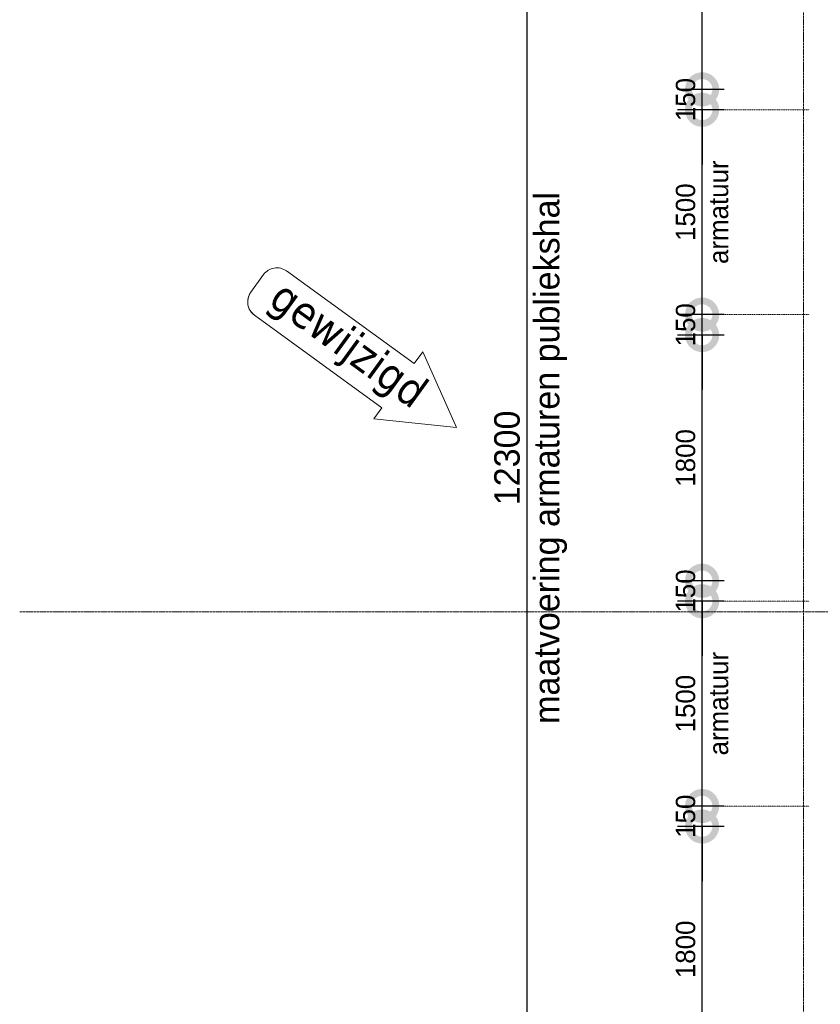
# Model space of a CAD drawing. Header units: millimetres. Extents: x 3625 to 171676, y -65096 to 217166.
# Tile 172 of 256: x 45331 to 51195, y 5453 to 12665. Entities that reach past the tile are written whole.
import ezdxf

# ---------------------------------------------------------------- set-up
doc = ezdxf.new("R2010")
doc.units = ezdxf.units.MM
doc.linetypes.add('gestippeld-fijn', pattern=[3, 1.5, -1.5])
doc.linetypes.add('stramien', pattern=[22.224999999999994, 12.7, -3.174999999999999, 3.174999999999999, -3.174999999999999])
for name, color, linetype, lineweight in [('A-ANNO-DIMS', 1, 'Continuous', 18), ('A-ANNO-NOTE', 2, 'Continuous', 18), ('A-DETL', 5, 'Continuous', 13), ('S-GRID', 1, 'Continuous', 18)]:
    doc.layers.add(name, color=color, linetype=linetype, lineweight=lineweight)
doc.styles.add('Frutiger_2', font='txt', dxfattribs={"height": 141.7945544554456})
doc.styles.add('Frutiger_3', font='txt', dxfattribs={"height": 186.5717821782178})
doc.styles.add('Tahoma_2', font='TAHOMA.TTF', dxfattribs={"height": 2.380401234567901})
doc.dimstyles.new('00_KU_2_0mm_-_bol', dxfattribs={"dimscale": 304.8, "dimtxt": 200, "dimasz": 1.312335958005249, "dimexe": 0.5905511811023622, "dimexo": 0.0625, "dimgap": 0.1640419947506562, "dimtad": 1, "dimdec": 0, "dimzin": 0, "dimdsep": 46, "dimtxsty": 'Frutiger_2', "dimblk1": 'DOTSMALL', "dimblk2": 'DOTSMALL', "dimsah": 1, "dimcen": 0.09, "dimdle": 0.5905511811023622, "dimazin": 0, "dimtfac": 1, "dimtdec": 0, "dimtix": 1, "dimtmove": 0, "dimatfit": 3, "dimfxl": 0.5905511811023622, "dimfxlon": 1, "dimtvp": 1, "dimtolj": 1, "dimtzin": 0, "dimarcsym": 2})
doc.dimstyles.new('00_KU_2_5mm_-_pijl', dxfattribs={"dimscale": 304.8, "dimtxt": 250, "dimasz": 0.4921259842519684, "dimexe": 0.5905511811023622, "dimexo": 0.0625, "dimgap": 0.1640419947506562, "dimtad": 1, "dimdec": 0, "dimzin": 0, "dimdsep": 46, "dimtxsty": 'Frutiger_3', "dimsah": 1, "dimcen": 0.09, "dimdle": 0.5905511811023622, "dimazin": 0, "dimtfac": 1, "dimtdec": 0, "dimtix": 1, "dimtmove": 0, "dimatfit": 3, "dimfxl": 0.5905511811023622, "dimfxlon": 1, "dimtvp": 1, "dimtolj": 1, "dimtzin": 0, "dimarcsym": 2})

# ---------------------------------------------------------------- blocks, each defined once
blk = doc.blocks.new('_DotSmall')
at = {"color": 0, "linetype": 'ByBlock', "const_width": 0.5}
blk.add_lwpolyline([(-0.0625, 0, 1), (0.0625, 0, 1)], format="xyb", close=True, dxfattribs=at)
blk = doc.blocks.new('*D685')
at = {"layer": 'A-ANNO-DIMS', "color": 0, "lineweight": -2, "transparency": 16777216}
for p, q in [((74199.2270242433, -57074.05927595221), (74199.2270242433, -54914.05927595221)), ((74360.1770242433, -55094.05927595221), (74019.2270242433, -55094.05927595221)), ((74360.1770242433, -56894.05927595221), (74019.2270242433, -56894.05927595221))]:
    blk.add_line(p, q, dxfattribs=at)
at = {"layer": 'Defpoints', "color": 0, "transparency": 16777216}
for p in [(74199.2270242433, -55094.05927595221), (74379.2270242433, -55094.05927595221), (74379.2270242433, -56894.05927595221)]:
    blk.add_point(p, dxfattribs=at)
at = {"layer": 'A-ANNO-DIMS', "color": 0, "lineweight": -2, "transparency": 16777216, "xscale": 400, "yscale": 400, "zscale": 400}
for p, rotation in [((74199.2270242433, -55094.05927595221), 90), ((74199.2270242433, -56894.05927595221), 270)]:
    blk.add_blockref('_DotSmall', p, dxfattribs=dict(at, rotation=rotation))
at = {"layer": 'A-ANNO-DIMS', "color": 0, "transparency": 16777216, "insert": (74078.3297470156, -55994.0592759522), "char_height": 141.7945544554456, "attachment_point": 5, "rotation": 90, "style": 'Frutiger_2'}
blk.add_mtext('\\A1;1800', dxfattribs=at)
blk = doc.blocks.new('*D686')
at = {"layer": 'A-ANNO-DIMS', "color": 0, "lineweight": -2, "transparency": 16777216}
for p, q in [((74199.2270242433, -54944.05927595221), (74199.2270242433, -54544.05927595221)), ((74360.1770242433, -54944.05927595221), (74019.2270242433, -54944.05927595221)), ((74199.2270242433, -55094.05927595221), (74199.2270242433, -54944.05927595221)), ((74360.1770242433, -55094.05927595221), (74019.2270242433, -55094.05927595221)), ((74199.2270242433, -55094.05927595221), (74199.2270242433, -55494.05927595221))]:
    blk.add_line(p, q, dxfattribs=at)
at = {"layer": 'Defpoints', "color": 0, "transparency": 16777216}
for p in [(74199.2270242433, -54944.05927595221), (74379.2270242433, -54944.05927595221), (74379.2270242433, -55094.05927595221)]:
    blk.add_point(p, dxfattribs=at)
at = {"layer": 'A-ANNO-DIMS', "color": 0, "lineweight": -2, "transparency": 16777216, "xscale": 400, "yscale": 400, "zscale": 400}
for p, rotation in [((74199.2270242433, -54944.05927595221), 270), ((74199.2270242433, -55094.05927595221), 90)]:
    blk.add_blockref('_DotSmall', p, dxfattribs=dict(at, rotation=rotation))
at = {"layer": 'A-ANNO-DIMS', "color": 0, "transparency": 16777216, "insert": (74078.3297470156, -55019.0592759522), "char_height": 141.7945544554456, "attachment_point": 5, "rotation": 90, "style": 'Frutiger_2'}
blk.add_mtext('\\A1;150', dxfattribs=at)
blk = doc.blocks.new('*D687')
at = {"layer": 'A-ANNO-DIMS', "color": 0, "lineweight": -2, "transparency": 16777216}
for p, q in [((74199.2270242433, -55124.05927595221), (74199.2270242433, -53264.05927595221)), ((74360.1770242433, -53444.05927595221), (74019.2270242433, -53444.05927595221)), ((74360.1770242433, -54944.05927595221), (74019.2270242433, -54944.05927595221))]:
    blk.add_line(p, q, dxfattribs=at)
at = {"layer": 'Defpoints', "color": 0, "transparency": 16777216}
for p in [(74199.2270242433, -53444.05927595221), (74379.2270242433, -53444.05927595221), (74379.2270242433, -54944.05927595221)]:
    blk.add_point(p, dxfattribs=at)
at = {"layer": 'A-ANNO-DIMS', "color": 0, "lineweight": -2, "transparency": 16777216, "xscale": 400, "yscale": 400, "zscale": 400}
for p, rotation in [((74199.2270242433, -53444.05927595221), 90), ((74199.2270242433, -54944.05927595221), 270)]:
    blk.add_blockref('_DotSmall', p, dxfattribs=dict(at, rotation=rotation))
at = {"layer": 'A-ANNO-DIMS', "color": 0, "transparency": 16777216, "char_height": 141.7945544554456, "attachment_point": 5, "rotation": 90, "style": 'Frutiger_2'}
for s, insert in [('\\A1;armatuur', (74320.12430147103, -54194.0592759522)), ('\\A1;1500', (74078.3297470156, -54194.0592759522))]:
    blk.add_mtext(s, dxfattribs=dict(at, insert=insert))
blk = doc.blocks.new('*D688')
at = {"layer": 'A-ANNO-DIMS', "color": 0, "lineweight": -2, "transparency": 16777216}
for p, q in [((74199.2270242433, -53294.05927595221), (74199.2270242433, -52894.05927595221)), ((74360.1770242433, -53294.05927595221), (74019.2270242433, -53294.05927595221)), ((74199.2270242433, -53444.05927595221), (74199.2270242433, -53294.05927595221)), ((74360.1770242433, -53444.05927595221), (74019.2270242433, -53444.05927595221)), ((74199.2270242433, -53444.05927595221), (74199.2270242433, -53844.05927595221))]:
    blk.add_line(p, q, dxfattribs=at)
at = {"layer": 'Defpoints', "color": 0, "transparency": 16777216}
for p in [(74199.2270242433, -53294.05927595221), (74379.2270242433, -53294.05927595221), (74379.2270242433, -53444.05927595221)]:
    blk.add_point(p, dxfattribs=at)
at = {"layer": 'A-ANNO-DIMS', "color": 0, "lineweight": -2, "transparency": 16777216, "xscale": 400, "yscale": 400, "zscale": 400}
for p, rotation in [((74199.2270242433, -53294.05927595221), 270), ((74199.2270242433, -53444.05927595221), 90)]:
    blk.add_blockref('_DotSmall', p, dxfattribs=dict(at, rotation=rotation))
at = {"layer": 'A-ANNO-DIMS', "color": 0, "transparency": 16777216, "insert": (74078.3297470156, -53369.0592759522), "char_height": 141.7945544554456, "attachment_point": 5, "rotation": 90, "style": 'Frutiger_2'}
blk.add_mtext('\\A1;150', dxfattribs=at)
blk = doc.blocks.new('*D689')
at = {"layer": 'A-ANNO-DIMS', "color": 0, "lineweight": -2, "transparency": 16777216}
for p, q in [((74199.2270242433, -53474.05927595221), (74199.2270242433, -51314.05927595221)), ((74360.1770242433, -51494.05927595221), (74019.2270242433, -51494.05927595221)), ((74360.1770242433, -53294.05927595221), (74019.2270242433, -53294.05927595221))]:
    blk.add_line(p, q, dxfattribs=at)
at = {"layer": 'Defpoints', "color": 0, "transparency": 16777216}
for p in [(74199.2270242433, -51494.05927595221), (74379.2270242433, -51494.05927595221), (74379.2270242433, -53294.05927595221)]:
    blk.add_point(p, dxfattribs=at)
at = {"layer": 'A-ANNO-DIMS', "color": 0, "lineweight": -2, "transparency": 16777216, "xscale": 400, "yscale": 400, "zscale": 400}
for p, rotation in [((74199.2270242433, -51494.05927595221), 90), ((74199.2270242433, -53294.05927595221), 270)]:
    blk.add_blockref('_DotSmall', p, dxfattribs=dict(at, rotation=rotation))
at = {"layer": 'A-ANNO-DIMS', "color": 0, "transparency": 16777216, "insert": (74078.3297470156, -52394.0592759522), "char_height": 141.7945544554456, "attachment_point": 5, "rotation": 90, "style": 'Frutiger_2'}
blk.add_mtext('\\A1;1800', dxfattribs=at)
blk = doc.blocks.new('*D690')
at = {"layer": 'A-ANNO-DIMS', "color": 0, "lineweight": -2, "transparency": 16777216}
for p, q in [((74199.2270242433, -51344.05927595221), (74199.2270242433, -50944.05927595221)), ((74360.1770242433, -51344.05927595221), (74019.2270242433, -51344.05927595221)), ((74199.2270242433, -51494.05927595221), (74199.2270242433, -51344.05927595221)), ((74360.1770242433, -51494.05927595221), (74019.2270242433, -51494.05927595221)), ((74199.2270242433, -51494.05927595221), (74199.2270242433, -51894.05927595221))]:
    blk.add_line(p, q, dxfattribs=at)
at = {"layer": 'Defpoints', "color": 0, "transparency": 16777216}
for p in [(74199.2270242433, -51344.05927595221), (74379.2270242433, -51344.05927595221), (74379.2270242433, -51494.05927595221)]:
    blk.add_point(p, dxfattribs=at)
at = {"layer": 'A-ANNO-DIMS', "color": 0, "lineweight": -2, "transparency": 16777216, "xscale": 400, "yscale": 400, "zscale": 400}
for p, rotation in [((74199.2270242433, -51344.05927595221), 270), ((74199.2270242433, -51494.05927595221), 90)]:
    blk.add_blockref('_DotSmall', p, dxfattribs=dict(at, rotation=rotation))
at = {"layer": 'A-ANNO-DIMS', "color": 0, "transparency": 16777216, "insert": (74078.3297470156, -51419.0592759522), "char_height": 141.7945544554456, "attachment_point": 5, "rotation": 90, "style": 'Frutiger_2'}
blk.add_mtext('\\A1;150', dxfattribs=at)
blk = doc.blocks.new('*D691')
at = {"layer": 'A-ANNO-DIMS', "color": 0, "lineweight": -2, "transparency": 16777216}
for p, q in [((74199.2270242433, -51524.05927595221), (74199.2270242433, -49664.05927595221)), ((74360.1770242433, -49844.05927595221), (74019.2270242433, -49844.05927595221)), ((74360.1770242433, -51344.05927595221), (74019.2270242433, -51344.05927595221))]:
    blk.add_line(p, q, dxfattribs=at)
at = {"layer": 'Defpoints', "color": 0, "transparency": 16777216}
for p in [(74199.2270242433, -49844.05927595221), (74379.2270242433, -49844.05927595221), (74379.2270242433, -51344.05927595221)]:
    blk.add_point(p, dxfattribs=at)
at = {"layer": 'A-ANNO-DIMS', "color": 0, "lineweight": -2, "transparency": 16777216, "xscale": 400, "yscale": 400, "zscale": 400}
for p, rotation in [((74199.2270242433, -49844.05927595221), 90), ((74199.2270242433, -51344.05927595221), 270)]:
    blk.add_blockref('_DotSmall', p, dxfattribs=dict(at, rotation=rotation))
at = {"layer": 'A-ANNO-DIMS', "color": 0, "transparency": 16777216, "char_height": 141.7945544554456, "attachment_point": 5, "rotation": 90, "style": 'Frutiger_2'}
for s, insert in [('\\A1;armatuur', (74320.12430147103, -50594.0592759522)), ('\\A1;1500', (74078.3297470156, -50594.0592759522))]:
    blk.add_mtext(s, dxfattribs=dict(at, insert=insert))
blk = doc.blocks.new('*D692')
at = {"layer": 'A-ANNO-DIMS', "color": 0, "lineweight": -2, "transparency": 16777216}
for p, q in [((74199.2270242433, -49694.05927595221), (74199.2270242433, -49294.05927595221)), ((74360.1770242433, -49694.05927595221), (74019.2270242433, -49694.05927595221)), ((74199.2270242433, -49844.05927595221), (74199.2270242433, -49694.05927595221)), ((74360.1770242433, -49844.05927595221), (74019.2270242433, -49844.05927595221)), ((74199.2270242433, -49844.05927595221), (74199.2270242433, -50244.05927595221))]:
    blk.add_line(p, q, dxfattribs=at)
at = {"layer": 'Defpoints', "color": 0, "transparency": 16777216}
for p in [(74199.2270242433, -49694.05927595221), (74379.2270242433, -49694.05927595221), (74379.2270242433, -49844.05927595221)]:
    blk.add_point(p, dxfattribs=at)
at = {"layer": 'A-ANNO-DIMS', "color": 0, "lineweight": -2, "transparency": 16777216, "xscale": 400, "yscale": 400, "zscale": 400}
for p, rotation in [((74199.2270242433, -49694.05927595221), 270), ((74199.2270242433, -49844.05927595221), 90)]:
    blk.add_blockref('_DotSmall', p, dxfattribs=dict(at, rotation=rotation))
at = {"layer": 'A-ANNO-DIMS', "color": 0, "transparency": 16777216, "insert": (74078.3297470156, -49769.0592759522), "char_height": 141.7945544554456, "attachment_point": 5, "rotation": 90, "style": 'Frutiger_2'}
blk.add_mtext('\\A1;150', dxfattribs=at)
blk = doc.blocks.new('*D693')
at = {"layer": 'A-ANNO-DIMS', "color": 0, "lineweight": -2, "transparency": 16777216}
for p, q in [((74199.2270242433, -49874.05927595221), (74199.2270242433, -47714.05927595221)), ((74360.1770242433, -47894.05927595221), (74019.2270242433, -47894.05927595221)), ((74360.1770242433, -49694.05927595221), (74019.2270242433, -49694.05927595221))]:
    blk.add_line(p, q, dxfattribs=at)
at = {"layer": 'Defpoints', "color": 0, "transparency": 16777216}
for p in [(74199.2270242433, -47894.05927595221), (74379.2270242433, -47894.05927595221), (74379.2270242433, -49694.05927595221)]:
    blk.add_point(p, dxfattribs=at)
at = {"layer": 'A-ANNO-DIMS', "color": 0, "lineweight": -2, "transparency": 16777216, "xscale": 400, "yscale": 400, "zscale": 400}
for p, rotation in [((74199.2270242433, -47894.05927595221), 90), ((74199.2270242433, -49694.05927595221), 270)]:
    blk.add_blockref('_DotSmall', p, dxfattribs=dict(at, rotation=rotation))
at = {"layer": 'A-ANNO-DIMS', "color": 0, "transparency": 16777216, "insert": (74078.3297470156, -48794.0592759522), "char_height": 141.7945544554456, "attachment_point": 5, "rotation": 90, "style": 'Frutiger_2'}
blk.add_mtext('\\A1;1800', dxfattribs=at)
blk = doc.blocks.new('*D700')
at = {"layer": 'A-ANNO-DIMS', "color": 0, "lineweight": -2, "transparency": 16777216}
for p, q in [((73389.46244439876, -46244.0592759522), (72734.18229600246, -46244.0592759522)), ((72914.18229600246, -46394.0592759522), (72914.18229600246, -58394.05927595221)), ((73312.00127152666, -58544.05927595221), (72734.18229600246, -58544.05927595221))]:
    blk.add_line(p, q, dxfattribs=at)
at = {"layer": 'A-ANNO-DIMS', "color": 0, "transparency": 16777216}
for points in [[(72889.18229600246, -46394.0592759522), (72939.18229600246, -46394.0592759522), (72914.18229600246, -46244.0592759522)], [(72889.18229600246, -58394.05927595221), (72939.18229600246, -58394.05927595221), (72914.18229600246, -58544.05927595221)]]:
    blk.add_solid(points, dxfattribs=at)
at = {"layer": 'Defpoints', "color": 0, "transparency": 16777216}
for p in [(73408.51244439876, -46244.0592759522), (72914.18229600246, -58544.05927595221), (73331.05127152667, -58544.05927595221)]:
    blk.add_point(p, dxfattribs=at)
at = {"layer": 'A-ANNO-DIMS', "color": 0, "transparency": 16777216, "char_height": 186.5717821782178, "attachment_point": 5, "rotation": 90, "style": 'Frutiger_3'}
for s, insert in [('\\A1;maatvoering armaturen publiekshal', (73088.56348412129, -52394.0592759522)), ('\\A1;12300', (72770.89640491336, -52394.0592759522))]:
    blk.add_mtext(s, dxfattribs=dict(at, insert=insert))
blk = doc.blocks.new('00_KA_gewijzigd pijl - 00_KA_gewijzigd pijl-12696355-Plotview plafond eerste Verdieping - 1 op 100')
at = {"layer": 'A-ANNO-NOTE'}
for p, q in [((7.452684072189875, 3.944793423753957), (2.194024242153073, 0.9087047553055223)), ((7.452684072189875, 3.944793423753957), (2.194024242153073, 0.9087047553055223)), ((7.452684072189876, 2.944793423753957), (7.452684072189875, 3.944793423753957)), ((7.452684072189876, 2.944793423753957), (7.452684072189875, 3.944793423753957)), ((7.452684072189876, 2.944793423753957), (19.00151741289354, 2.944793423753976)), ((19.00151741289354, 2.944793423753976), (7.452684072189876, 2.944793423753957)), ((20.20151741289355, 1.744793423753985), (20.20151741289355, 0.1447934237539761)), ((20.20151741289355, 0.1447934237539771), (20.20151741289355, 1.744793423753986)), ((7.452684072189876, -2.127383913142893), (2.194024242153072, 0.9087047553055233)), ((2.194024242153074, 0.9087047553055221), (7.452684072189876, -2.127383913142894)), ((7.452684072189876, -1.055206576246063), (7.452684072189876, -2.127383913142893)), ((19.00151741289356, -1.055206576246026), (7.452684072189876, -1.055206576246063)), ((7.452684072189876, -2.127383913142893), (7.452684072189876, -1.055206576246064)), ((7.452684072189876, -1.055206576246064), (19.00151741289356, -1.055206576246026))]:
    blk.add_line(p, q, dxfattribs=at)
for centre, radius, start, end in [((19.00151741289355, 1.744793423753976), 1.200000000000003, 4.770832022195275e-13, 90.00000000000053), ((19.00151741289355, 1.74479342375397), 1.200000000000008, 7.442497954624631e-13, 90.0000000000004), ((19.00151741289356, 0.1447934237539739), 1.199999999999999, 269.9999999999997, 1.335832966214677e-13), ((19.00151741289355, 0.1447934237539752), 1.200000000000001, 269.9999999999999, 1.399444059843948e-13)]:
    blk.add_arc(centre, radius, start, end, dxfattribs=at)
at = {"layer": 'A-ANNO-NOTE', "insert": (18.74912251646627, -0.6289804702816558), "char_height": 2.380401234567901, "width": 16.11, "attachment_point": 1, "rotation": 180, "line_spacing_factor": 1.000231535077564, "style": 'Tahoma_2'}
blk.add_mtext('gewijzigd', dxfattribs=at)
blk = doc.blocks.new('A$C49543151')
at = {"layer": 'A-DETL', "linetype": 'gestippeld-fijn'}
for p, q in [((-30591.22738914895, -4956.972873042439), (-31271.22738914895, -4956.972873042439)), ((-30591.22738914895, -6456.972873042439), (-31271.22738914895, -6456.972873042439)), ((-30591.22738914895, -8556.972873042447), (-31271.22738914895, -8556.97287304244)), ((-30591.22738914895, -10056.97287304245), (-31271.22738914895, -10056.97287304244))]:
    blk.add_line(p, q, dxfattribs=at)
at = {"layer": 'A-ANNO-NOTE', "xscale": 100, "yscale": 100, "zscale": 100, "rotation": 143.9999999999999}
blk.add_blockref('00_KA_gewijzigd pijl - 00_KA_gewijzigd pijl-12696355-Plotview plafond eerste Verdieping - 1 op 100', (-32945.07743029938, -7339.747812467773), dxfattribs=at)
at = {"layer": 'A-ANNO-DIMS'}
for base, p1, p2, text, dimstyle, override, picture, middle in [((-32661.25562717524, -13656.97287304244), (-32166.92547877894, -1356.972873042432), (-32244.38665165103, -13656.97287304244), '<>\\Xmaatvoering armaturen publiekshal', '00_KU_2_5mm_-_pijl', {"dimpost": '<>', "dimfxl": 12300.24390950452}, '*D700', (-32661.25562717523, -7506.972873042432)), ((-31376.2108989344, -4956.972873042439), (-31196.2108989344, -6456.972873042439), (-31196.2108989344, -4956.972873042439), '<>\\Xarmatuur', '00_KU_2_0mm_-_bol', {"dimpost": '<>', "dimfxl": 1500.000000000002}, '*D691', (-31376.21089893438, -5706.972873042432)), ((-31376.2108989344, -8556.97287304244), (-31196.2108989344, -10056.97287304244), (-31196.2108989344, -8556.97287304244), '<>\\Xarmatuur', '00_KU_2_0mm_-_bol', {"dimpost": '<>', "dimfxl": 1500}, '*D687', (-31376.21089893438, -9306.972873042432))]:
    dim = blk.add_linear_dim(base=base, p1=p1, p2=p2, angle=90, text=text, dimstyle=dimstyle, override=override, dxfattribs=at)
    dim.commit()
    dim.dimension.update_dxf_attribs({"geometry": picture, "text_midpoint": middle, "insert": (-105575.4379231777, 44887.08640290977)})
for base, p1, p2, override, picture, middle in [((-31376.2108989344, -3006.972873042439), (-31196.2108989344, -4806.972873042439), (-31196.2108989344, -3006.972873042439), {"dimpost": '<>', "dimfxl": 1800.000000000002}, '*D693', (-31497.1081761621, -3906.972873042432)), ((-31376.2108989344, -4806.972873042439), (-31196.2108989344, -4956.972873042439), (-31196.2108989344, -4806.972873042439), {"dimpost": '<>', "dimfxl": 149.9999999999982}, '*D692', (-31497.1081761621, -4881.972873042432)), ((-31376.2108989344, -6456.972873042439), (-31196.2108989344, -6606.972873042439), (-31196.2108989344, -6456.972873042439), {"dimpost": '<>', "dimfxl": 150.0000000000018}, '*D690', (-31497.1081761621, -6531.972873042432)), ((-31376.2108989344, -6606.972873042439), (-31196.2108989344, -8406.97287304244), (-31196.2108989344, -6606.972873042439), {"dimpost": '<>', "dimfxl": 1800.000000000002}, '*D689', (-31497.1081761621, -7506.972873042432)), ((-31376.2108989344, -8406.97287304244), (-31196.2108989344, -8556.97287304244), (-31196.2108989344, -8406.97287304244), {"dimpost": '<>', "dimfxl": 150}, '*D688', (-31497.1081761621, -8481.972873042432)), ((-31376.2108989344, -10056.97287304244), (-31196.2108989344, -10206.97287304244), (-31196.2108989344, -10056.97287304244), {"dimpost": '<>', "dimfxl": 150.0000000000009}, '*D686', (-31497.1081761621, -10131.97287304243)), ((-31376.2108989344, -10206.97287304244), (-31196.2108989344, -12006.97287304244), (-31196.2108989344, -10206.97287304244), {"dimpost": '<>', "dimfxl": 1800}, '*D685', (-31497.1081761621, -11106.97287304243))]:
    dim = blk.add_linear_dim(base=base, p1=p1, p2=p2, angle=90, dimstyle='00_KU_2_0mm_-_bol', override=override, dxfattribs=at)
    dim.commit()
    dim.dimension.update_dxf_attribs({"geometry": picture, "text_midpoint": middle, "insert": (-105575.4379231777, 44887.08640290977)})

msp = doc.modelspace()

# ---------------------------------------------------------------- linework, layer by layer
at = {"layer": 'S-GRID', "linetype": 'stramien'}
for p, q in [((51072.03433115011, 41627.64623142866), (51072.03433115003, -3246.730466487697)), ((45331.46382385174, 8328.202894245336), (111342.0343311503, 8328.202894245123))]:
    msp.add_line(p, q, dxfattribs=at)

# ---------------------------------------------------------------- block references
msp.add_blockref('A$C49543151', (81706.00720419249, 16962.17576728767))

doc.saveas('drawing.dxf')
